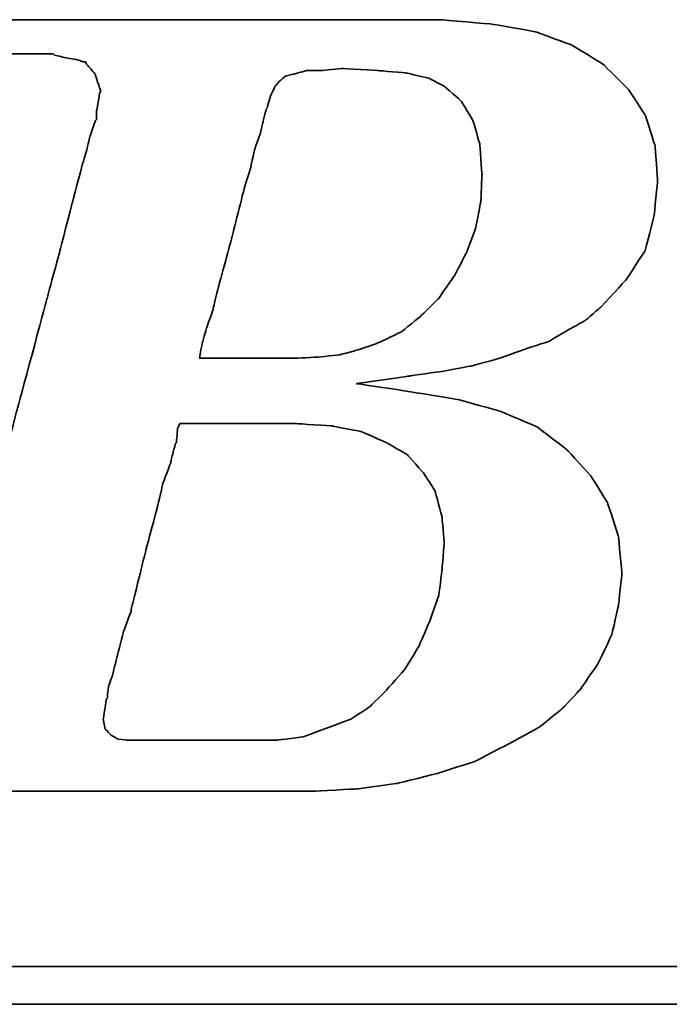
# Model space of a CAD drawing. Header units: millimetres. Extents: x 447 to 874, y -254 to -109.
# Tile 33 of 53: x 763.47 to 766.32, y -212.66 to -208.33. Entities that reach past the tile are written whole.
import ezdxf

# ---------------------------------------------------------------- set-up
doc = ezdxf.new("R2010")
doc.units = ezdxf.units.MM
doc.layers.add('DIM', color=4, linetype='CONTINUOUS')
doc.layers.add('layer 1', color=7, linetype='CONTINUOUS')

# ---------------------------------------------------------------- blocks, each defined once
blk = doc.blocks.new('TBI MOTION logo(完整正式版)')
at = {"layer": 'layer 1', "color": 22, "lineweight": 35}
for points, knots in [([(-64.65375, -6.86375), (-64.65375, -6.86375), (-64.84375, -7.29625), (-64.84375, -7.29625), (-64.84375, -7.29625), (-64.84375, -7.29625), (-64.86875, -7.34375), (-64.86875, -7.34375), (-64.86875, -7.34375), (-64.86875, -7.34375), (-64.86875, -7.36875), (-64.86875, -7.36875), (-64.86875, -7.36875), (-64.86875, -7.36875), (-65.15375, -7.65375), (-65.15375, -7.65375), (-65.15375, -7.65375), (-65.15375, -7.65375), (-65.17875, -7.65375), (-65.17875, -7.65375), (-65.17875, -7.65375), (-65.17875, -7.65375), (-65.20375, -7.67875), (-65.20375, -7.67875), (-65.20375, -7.67875), (-65.20375, -7.67875), (-65.58875, -7.87125), (-65.58875, -7.87125), (-65.58875, -7.87125), (-65.58875, -7.87125), (-65.63375, -7.87125), (-65.63375, -7.87125), (-65.63375, -7.87125), (-65.63375, -7.87125), (-65.65875, -7.89375), (-65.65875, -7.89375), (-65.65875, -7.89375), (-65.65875, -7.89375), (-66.09375, -7.94375), (-66.09375, -7.94375), (-66.09375, -7.94375), (-66.09375, -7.94375), (-66.11375, -7.94375), (-66.11375, -7.94375), (-66.11375, -7.94375), (-66.11375, -7.94375), (-66.16375, -7.94375), (-66.16375, -7.94375), (-66.16375, -7.94375), (-66.16375, -7.94375), (-66.30875, -7.94375), (-66.30875, -7.94375), (-66.30875, -7.94375), (-66.30875, -7.94375), (-66.69375, -7.94375), (-66.69375, -7.94375), (-66.69375, -7.94375), (-66.69375, -7.94375), (-67.07375, -7.94375), (-67.07375, -7.94375), (-67.07375, -7.94375), (-67.07375, -7.94375), (-67.12375, -7.94375), (-67.12375, -7.94375), (-67.12375, -7.94375), (-67.12375, -7.94375), (-67.12375, -7.96625), (-67.12375, -7.96625), (-67.12375, -7.96625), (-67.12375, -7.96625), (-67.14875, -7.99125), (-67.14875, -7.99125), (-67.14875, -7.99125), (-67.14875, -7.99125), (-67.24375, -8.34875), (-67.24375, -8.34875), (-67.24375, -8.34875), (-67.24375, -8.34875), (-67.31375, -8.68625), (-67.31375, -8.68625), (-67.31375, -8.68625), (-67.31375, -8.68625), (-67.26875, -8.68625), (-67.26875, -8.68625), (-67.26875, -8.68625), (-67.26875, -8.68625), (-67.07375, -8.68625), (-67.07375, -8.68625), (-67.07375, -8.68625), (-67.07375, -8.68625), (-66.54875, -8.68625), (-66.54875, -8.68625), (-66.54875, -8.68625), (-66.54875, -8.68625), (-65.82625, -8.68625), (-65.82625, -8.68625), (-65.82625, -8.68625), (-65.82625, -8.68625), (-65.01375, -8.68625), (-65.01375, -8.68625), (-65.01375, -8.68625), (-65.01375, -8.68625), (-64.05375, -8.68625), (-64.05375, -8.68625), (-64.05375, -8.68625), (-64.05375, -8.68625), (-62.08375, -8.68625), (-62.08375, -8.68625), (-62.08375, -8.68625), (-62.08375, -8.68625), (-60.06875, -8.68625), (-60.06875, -8.68625), (-60.06875, -8.68625), (-60.06875, -8.68625), (-59.10875, -8.68625), (-59.10875, -8.68625), (-59.10875, -8.68625), (-59.10875, -8.68625), (-58.29375, -8.68625), (-58.29375, -8.68625), (-58.29375, -8.68625), (-58.29375, -8.68625), (-57.57375, -8.68625), (-57.57375, -8.68625), (-57.57375, -8.68625), (-57.57375, -8.68625), (-57.04875, -8.68625), (-57.04875, -8.68625), (-57.04875, -8.68625), (-57.04875, -8.68625), (-56.85375, -8.68625), (-56.85375, -8.68625), (-56.85375, -8.68625), (-56.85375, -8.68625), (-56.70875, -8.68625), (-56.70875, -8.68625), (-56.70875, -8.68625), (-56.70875, -8.68625), (-56.61375, -8.68625), (-56.61375, -8.68625), (-56.61375, -8.68625), (-56.61375, -8.68625), (-56.56875, -8.68625), (-56.56875, -8.68625), (-56.56875, -8.68625), (-56.56875, -8.68625), (-55.65375, -8.63875), (-55.65375, -8.63875), (-55.65375, -8.63875), (-55.65375, -8.63875), (-54.76875, -8.51875), (-54.76875, -8.51875), (-54.76875, -8.51875), (-54.76875, -8.51875), (-53.90375, -8.30375), (-53.90375, -8.30375), (-53.90375, -8.30375), (-53.90375, -8.30375), (-53.08875, -8.03875), (-53.08875, -8.03875), (-53.08875, -8.03875), (-53.08875, -8.03875), (-52.34375, -7.65375), (-52.34375, -7.65375), (-52.34375, -7.65375), (-52.34375, -7.65375), (-51.69875, -7.29625), (-51.69875, -7.29625), (-51.69875, -7.29625), (-51.69875, -7.29625), (-51.21875, -6.91125), (-51.21875, -6.91125), (-51.21875, -6.91125), (-51.21875, -6.91125), (-50.83375, -6.50375), (-50.83375, -6.50375), (-50.83375, -6.50375), (-50.83375, -6.50375), (-50.44875, -5.94875), (-50.44875, -5.94875), (-50.44875, -5.94875), (-50.44875, -5.94875), (-50.13875, -5.30375), (-50.13875, -5.30375), (-50.13875, -5.30375), (-50.13875, -5.30375), (-49.99375, -4.65375), (-49.99375, -4.65375), (-49.99375, -4.65375), (-49.99375, -4.65375), (-49.92375, -3.98375), (-49.92375, -3.98375), (-49.92375, -3.98375), (-49.92375, -3.98375), (-49.99375, -3.19374), (-49.99375, -3.19374), (-49.99375, -3.19374), (-49.99375, -3.19374), (-50.23374, -2.44874), (-50.23374, -2.44874), (-50.23374, -2.44874), (-50.23374, -2.44874), (-50.59375, -1.87374), (-50.59375, -1.87374), (-50.59375, -1.87374), (-50.59375, -1.87374), (-51.09875, -1.31874), (-51.09875, -1.31874), (-51.09875, -1.31874), (-51.09875, -1.31874), (-51.74375, -0.81875), (-51.74375, -0.81875), (-51.74375, -0.81875), (-51.74375, -0.81875), (-52.53875, -0.48125), (-52.53875, -0.48125), (-52.53875, -0.48125), (-52.53875, -0.48125), (-53.47375, -0.21875), (-53.47375, -0.21875), (-53.47375, -0.21875), (-53.47375, -0.21875), (-54.52875, -0.04874), (-54.52875, -0.04874), (-54.52875, -0.04874), (-54.52875, -0.04874), (-55.65375, 0.12125), (-55.65375, 0.12125), (-55.65375, 0.12125), (-55.65375, 0.12125), (-54.50375, 0.28624), (-54.50375, 0.28624), (-54.50375, 0.28624), (-54.50375, 0.28624), (-53.83375, 0.38124), (-53.83375, 0.38124), (-53.83375, 0.38124), (-53.83375, 0.38124), (-53.18375, 0.50125), (-53.18375, 0.50125), (-53.18375, 0.50125), (-53.18375, 0.50125), (-52.55875, 0.66874), (-52.55875, 0.66874), (-52.55875, 0.66874), (-52.55875, 0.66874), (-52.03375, 0.86124), (-52.03375, 0.86124), (-52.03375, 0.86124), (-52.03375, 0.86124), (-51.50374, 1.03124), (-51.50374, 1.03124), (-51.50374, 1.03124), (-51.50374, 1.03124), (-51.09875, 1.27125), (-51.09875, 1.27125), (-51.09875, 1.27125), (-51.09875, 1.27125), (-50.71375, 1.48624), (-50.71375, 1.48624), (-50.71375, 1.48624), (-50.71375, 1.48624), (-50.37625, 1.77625), (-50.37625, 1.77625), (-50.37625, 1.77625), (-50.37625, 1.77625), (-49.82375, 2.37625), (-49.82375, 2.37625), (-49.82375, 2.37625), (-49.82375, 2.37625), (-49.41875, 2.99625), (-49.41875, 2.99625), (-49.41875, 2.99625), (-49.41875, 2.99625), (-49.22375, 3.76625), (-49.22375, 3.76625), (-49.22375, 3.76625), (-49.22375, 3.76625), (-49.15375, 4.50874), (-49.15375, 4.50874), (-49.15375, 4.50874), (-49.15375, 4.50874), (-49.20375, 5.25125), (-49.20375, 5.25125), (-49.20375, 5.25125), (-49.20375, 5.25125), (-49.41875, 5.92625), (-49.41875, 5.92625), (-49.41875, 5.92625), (-49.41875, 5.92625), (-49.77875, 6.47625), (-49.77875, 6.47625), (-49.77875, 6.47625), (-49.77875, 6.47625), (-50.33125, 7.02624), (-50.33125, 7.02624), (-50.33125, 7.02624), (-50.33125, 7.02624), (-51.00125, 7.43625), (-51.00125, 7.43625), (-51.00125, 7.43625), (-51.00125, 7.43625), (-51.79375, 7.72625), (-51.79375, 7.72625), (-51.79375, 7.72625), (-51.79375, 7.72625), (-52.72875, 7.89124), (-52.72875, 7.89124), (-52.72875, 7.89124), (-52.72875, 7.89124), (-53.83375, 7.98625), (-53.83375, 7.98625), (-53.83375, 7.98625), (-53.83375, 7.98625), (-53.92875, 7.98625), (-53.92875, 7.98625), (-53.92875, 7.98625), (-53.92875, 7.98625), (-54.26375, 7.98625), (-54.26375, 7.98625), (-54.26375, 7.98625), (-54.26375, 7.98625), (-54.74375, 7.98625), (-54.74375, 7.98625), (-54.74375, 7.98625), (-54.74375, 7.98625), (-55.36875, 7.98625), (-55.36875, 7.98625), (-55.36875, 7.98625), (-55.36875, 7.98625), (-56.13375, 7.98625), (-56.13375, 7.98625), (-56.13375, 7.98625), (-56.13375, 7.98625), (-56.94875, 7.98625), (-56.94875, 7.98625), (-56.94875, 7.98625), (-56.94875, 7.98625), (-58.77625, 7.98625), (-58.77625, 7.98625), (-58.77625, 7.98625), (-58.77625, 7.98625), (-60.59875, 7.98625), (-60.59875, 7.98625), (-60.59875, 7.98625), (-60.59875, 7.98625), (-61.41375, 7.98625), (-61.41375, 7.98625), (-61.41375, 7.98625), (-61.41375, 7.98625), (-62.17875, 7.98625), (-62.17875, 7.98625), (-62.17875, 7.98625), (-62.17875, 7.98625), (-62.80375, 7.98625), (-62.80375, 7.98625), (-62.80375, 7.98625), (-62.80375, 7.98625), (-63.30625, 7.98625), (-63.30625, 7.98625), (-63.30625, 7.98625), (-63.30625, 7.98625), (-63.57375, 7.98625), (-63.57375, 7.98625), (-63.57375, 7.98625), (-63.57375, 7.98625), (-63.57375, 7.96375), (-63.57375, 7.96375), (-63.57375, 7.96375), (-63.57375, 7.96375), (-63.59875, 7.94125), (-63.59875, 7.94125), (-63.59875, 7.94125), (-63.59875, 7.94125), (-63.69375, 7.55625), (-63.69375, 7.55625), (-63.69375, 7.55625), (-63.69375, 7.55625), (-63.76375, 7.24624), (-63.76375, 7.24624), (-63.76375, 7.24624), (-63.76375, 7.24624), (-63.23875, 7.24624), (-63.23875, 7.24624), (-63.23875, 7.24624), (-63.23875, 7.24624), (-62.75875, 7.24624), (-62.75875, 7.24624), (-62.75875, 7.24624), (-62.75875, 7.24624), (-62.61125, 7.24624), (-62.61125, 7.24624), (-62.61125, 7.24624), (-62.61125, 7.24624), (-62.56625, 7.24624), (-62.56625, 7.24624), (-62.56625, 7.24624), (-62.56625, 7.24624), (-62.22875, 7.24624), (-62.22875, 7.24624), (-62.22875, 7.24624), (-62.22875, 7.24624), (-62.20375, 7.24624), (-62.20375, 7.24624), (-62.20375, 7.24624), (-62.20375, 7.24624), (-62.17875, 7.21875), (-62.17875, 7.21875), (-62.17875, 7.21875), (-62.17875, 7.21875), (-61.96375, 7.17125), (-61.96375, 7.17125), (-61.96375, 7.17125), (-61.96375, 7.17125), (-61.72375, 7.12624), (-61.72375, 7.12624), (-61.72375, 7.12624), (-61.72375, 7.12624), (-61.70375, 7.12624), (-61.70375, 7.12624), (-61.70375, 7.12624), (-61.70375, 7.12624), (-61.55875, 7.07624), (-61.55875, 7.07624), (-61.55875, 7.07624), (-61.55875, 7.07624), (-61.50875, 7.07624), (-61.50875, 7.07624), (-61.50875, 7.07624), (-61.50875, 7.07624), (-61.48375, 7.02624), (-61.48375, 7.02624), (-61.48375, 7.02624), (-61.48375, 7.02624), (-61.31875, 6.83375), (-61.31875, 6.83375), (-61.31875, 6.83375), (-61.31875, 6.83375), (-61.29375, 6.81125), (-61.29375, 6.81125), (-61.29375, 6.81125), (-61.29375, 6.81125), (-61.29375, 6.78625), (-61.29375, 6.78625), (-61.29375, 6.78625), (-61.29375, 6.78625), (-61.19875, 6.50124), (-61.19875, 6.50124), (-61.19875, 6.50124), (-61.19875, 6.50124), (-61.17375, 6.45124), (-61.17375, 6.45124), (-61.17375, 6.45124), (-61.17375, 6.45124), (-61.19875, 6.40625), (-61.19875, 6.40625), (-61.19875, 6.40625), (-61.19875, 6.40625), (-61.26875, 5.99624), (-61.26875, 5.99624), (-61.26875, 5.99624), (-61.26875, 5.99624), (-61.26875, 5.85125), (-61.26875, 5.85125), (-61.26875, 5.85125), (-61.26875, 5.85125), (-61.26875, 5.82625), (-61.26875, 5.82625), (-61.26875, 5.82625), (-61.26875, 5.82625), (-61.29375, 5.80625), (-61.29375, 5.80625), (-61.29375, 5.80625), (-61.29375, 5.80625), (-61.34125, 5.66125), (-61.34125, 5.66125), (-61.34125, 5.66125), (-61.34125, 5.66125), (-61.41375, 5.44625), (-61.41375, 5.44625), (-61.41375, 5.44625), (-61.41375, 5.44625), (-61.48375, 5.15625), (-61.48375, 5.15625), (-61.48375, 5.15625), (-61.48375, 5.15625), (-61.58375, 4.82124), (-61.58375, 4.82124), (-61.58375, 4.82124), (-61.58375, 4.82124), (-61.79875, 4.00375), (-61.79875, 4.00375), (-61.79875, 4.00375), (-61.79875, 4.00375), (-62.05875, 2.99625), (-62.05875, 2.99625), (-62.05875, 2.99625), (-62.05875, 2.99625), (-62.34875, 1.91625), (-62.34875, 1.91625), (-62.34875, 1.91625), (-62.34875, 1.91625), (-62.97375, -0.41124), (-62.97375, -0.41124), (-62.97375, -0.41124), (-62.97375, -0.41124), (-63.59875, -2.75875), (-63.59875, -2.75875), (-63.59875, -2.75875), (-63.59875, -2.75875), (-63.88375, -3.86374), (-63.88375, -3.86374), (-63.88375, -3.86374), (-63.88375, -3.86374), (-64.14875, -4.82374), (-64.14875, -4.82374), (-64.14875, -4.82374), (-64.14875, -4.82374), (-64.36375, -5.64125), (-64.36375, -5.64125), (-64.36375, -5.64125), (-64.36375, -5.64125), (-64.43625, -5.97625), (-64.43625, -5.97625), (-64.43625, -5.97625), (-64.43625, -5.97625), (-64.50875, -6.28625), (-64.50875, -6.28625), (-64.50875, -6.28625), (-64.50875, -6.28625), (-64.50875, -6.30875), (-64.50875, -6.30875), (-64.50875, -6.30875), (-64.50875, -6.30875), (-64.57875, -6.50375), (-64.57875, -6.50375), (-64.57875, -6.50375), (-64.57875, -6.50375), (-64.62875, -6.69625), (-64.62875, -6.69625), (-64.62875, -6.69625), (-64.62875, -6.69625), (-64.62875, -6.76875), (-64.62875, -6.76875), (-64.62875, -6.76875), (-64.62875, -6.76875), (-64.62875, -6.81375), (-64.62875, -6.81375), (-64.62875, -6.81375), (-64.62875, -6.81375), (-64.62875, -6.83875), (-64.62875, -6.83875), (-64.62875, -6.83875), (-64.62875, -6.83875), (-64.65375, -6.86375), (-64.65375, -6.86375)], [0, 0, 0, 0, 0.00719424, 0.00719424, 0.00719424, 0.00719425, 0.01438849, 0.01438849, 0.01438849, 0.0143885, 0.02158273, 0.02158273, 0.02158273, 0.02158274, 0.02877698, 0.02877698, 0.02877698, 0.02877699, 0.03597122, 0.03597122, 0.03597122, 0.03597123, 0.04316547, 0.04316547, 0.04316547, 0.04316548, 0.05035971, 0.05035971, 0.05035971, 0.05035972, 0.05755396, 0.05755396, 0.05755396, 0.05755397, 0.0647482, 0.0647482, 0.0647482, 0.06474821, 0.07194245, 0.07194245, 0.07194245, 0.07194246, 0.07913669, 0.07913669, 0.07913669, 0.0791367, 0.08633094, 0.08633094, 0.08633094, 0.08633095, 0.09352518, 0.09352518, 0.09352518, 0.09352519, 0.10071942, 0.10071942, 0.10071942, 0.10071943, 0.10791367, 0.10791367, 0.10791367, 0.10791368, 0.11510791, 0.11510791, 0.11510791, 0.11510792, 0.12230216, 0.12230216, 0.12230216, 0.12230217, 0.1294964, 0.1294964, 0.1294964, 0.12949641, 0.13669065, 0.13669065, 0.13669065, 0.13669066, 0.14388489, 0.14388489, 0.14388489, 0.1438849, 0.15107914, 0.15107914, 0.15107914, 0.15107915, 0.15827338, 0.15827338, 0.15827338, 0.15827339, 0.16546763, 0.16546763, 0.16546763, 0.16546764, 0.17266187, 0.17266187, 0.17266187, 0.17266188, 0.17985612, 0.17985612, 0.17985612, 0.17985613, 0.18705036, 0.18705036, 0.18705036, 0.18705037, 0.1942446, 0.1942446, 0.1942446, 0.19424461, 0.20143885, 0.20143885, 0.20143885, 0.20143886, 0.20863309, 0.20863309, 0.20863309, 0.2086331, 0.21582734, 0.21582734, 0.21582734, 0.21582735, 0.22302158, 0.22302158, 0.22302158, 0.22302159, 0.23021583, 0.23021583, 0.23021583, 0.23021584, 0.23741007, 0.23741007, 0.23741007, 0.23741008, 0.24460432, 0.24460432, 0.24460432, 0.24460433, 0.25179856, 0.25179856, 0.25179856, 0.25179857, 0.25899281, 0.25899281, 0.25899281, 0.25899282, 0.26618705, 0.26618705, 0.26618705, 0.26618706, 0.27338129, 0.27338129, 0.27338129, 0.2733813, 0.28057554, 0.28057554, 0.28057554, 0.28057555, 0.28776978, 0.28776978, 0.28776978, 0.28776979, 0.29496403, 0.29496403, 0.29496403, 0.29496404, 0.30215827, 0.30215827, 0.30215827, 0.30215828, 0.30935252, 0.30935252, 0.30935252, 0.30935253, 0.31654676, 0.31654676, 0.31654676, 0.31654677, 0.32374101, 0.32374101, 0.32374101, 0.32374102, 0.33093525, 0.33093525, 0.33093525, 0.33093526, 0.3381295, 0.3381295, 0.3381295, 0.33812951, 0.34532374, 0.34532374, 0.34532374, 0.34532375, 0.35251799, 0.35251799, 0.35251799, 0.352518, 0.35971223, 0.35971223, 0.35971223, 0.35971224, 0.36690647, 0.36690647, 0.36690647, 0.36690648, 0.37410072, 0.37410072, 0.37410072, 0.37410073, 0.38129496, 0.38129496, 0.38129496, 0.38129497, 0.38848921, 0.38848921, 0.38848921, 0.38848922, 0.39568345, 0.39568345, 0.39568345, 0.39568346, 0.4028777, 0.4028777, 0.4028777, 0.40287771, 0.41007194, 0.41007194, 0.41007194, 0.41007195, 0.41726619, 0.41726619, 0.41726619, 0.4172662, 0.42446043, 0.42446043, 0.42446043, 0.42446044, 0.43165468, 0.43165468, 0.43165468, 0.43165469, 0.43884892, 0.43884892, 0.43884892, 0.43884893, 0.44604317, 0.44604317, 0.44604317, 0.44604318, 0.45323741, 0.45323741, 0.45323741, 0.45323742, 0.46043165, 0.46043165, 0.46043165, 0.46043166, 0.4676259, 0.4676259, 0.4676259, 0.46762591, 0.47482014, 0.47482014, 0.47482014, 0.47482015, 0.48201439, 0.48201439, 0.48201439, 0.4820144, 0.48920863, 0.48920863, 0.48920863, 0.48920864, 0.49640288, 0.49640288, 0.49640288, 0.49640289, 0.50359712, 0.50359712, 0.50359712, 0.50359713, 0.51079137, 0.51079137, 0.51079137, 0.51079138, 0.51798561, 0.51798561, 0.51798561, 0.51798562, 0.52517986, 0.52517986, 0.52517986, 0.52517987, 0.5323741, 0.5323741, 0.5323741, 0.53237411, 0.53956835, 0.53956835, 0.53956835, 0.53956836, 0.54676259, 0.54676259, 0.54676259, 0.5467626, 0.55395683, 0.55395683, 0.55395683, 0.55395684, 0.56115108, 0.56115108, 0.56115108, 0.56115109, 0.56834532, 0.56834532, 0.56834532, 0.56834533, 0.57553957, 0.57553957, 0.57553957, 0.57553958, 0.58273381, 0.58273381, 0.58273381, 0.58273382, 0.58992806, 0.58992806, 0.58992806, 0.58992807, 0.5971223, 0.5971223, 0.5971223, 0.59712231, 0.60431655, 0.60431655, 0.60431655, 0.60431656, 0.61151079, 0.61151079, 0.61151079, 0.6115108, 0.61870504, 0.61870504, 0.61870504, 0.61870505, 0.62589928, 0.62589928, 0.62589928, 0.62589929, 0.63309353, 0.63309353, 0.63309353, 0.63309354, 0.64028777, 0.64028777, 0.64028777, 0.64028778, 0.64748201, 0.64748201, 0.64748201, 0.64748202, 0.65467626, 0.65467626, 0.65467626, 0.65467627, 0.6618705, 0.6618705, 0.6618705, 0.66187051, 0.66906475, 0.66906475, 0.66906475, 0.66906476, 0.67625899, 0.67625899, 0.67625899, 0.676259, 0.68345324, 0.68345324, 0.68345324, 0.68345325, 0.69064748, 0.69064748, 0.69064748, 0.69064749, 0.69784173, 0.69784173, 0.69784173, 0.69784174, 0.70503597, 0.70503597, 0.70503597, 0.70503598, 0.71223022, 0.71223022, 0.71223022, 0.71223023, 0.71942446, 0.71942446, 0.71942446, 0.71942447, 0.72661871, 0.72661871, 0.72661871, 0.72661872, 0.73381295, 0.73381295, 0.73381295, 0.73381296, 0.74100719, 0.74100719, 0.74100719, 0.7410072, 0.74820144, 0.74820144, 0.74820144, 0.74820145, 0.75539568, 0.75539568, 0.75539568, 0.75539569, 0.76258993, 0.76258993, 0.76258993, 0.76258994, 0.76978417, 0.76978417, 0.76978417, 0.76978418, 0.77697842, 0.77697842, 0.77697842, 0.77697843, 0.78417266, 0.78417266, 0.78417266, 0.78417267, 0.79136691, 0.79136691, 0.79136691, 0.79136692, 0.79856115, 0.79856115, 0.79856115, 0.79856116, 0.8057554, 0.8057554, 0.8057554, 0.80575541, 0.81294964, 0.81294964, 0.81294964, 0.81294965, 0.82014388, 0.82014388, 0.82014388, 0.82014389, 0.82733813, 0.82733813, 0.82733813, 0.82733814, 0.83453237, 0.83453237, 0.83453237, 0.83453238, 0.84172662, 0.84172662, 0.84172662, 0.84172663, 0.84892086, 0.84892086, 0.84892086, 0.84892087, 0.85611511, 0.85611511, 0.85611511, 0.85611512, 0.86330935, 0.86330935, 0.86330935, 0.86330936, 0.8705036, 0.8705036, 0.8705036, 0.87050361, 0.87769784, 0.87769784, 0.87769784, 0.87769785, 0.88489209, 0.88489209, 0.88489209, 0.8848921, 0.89208633, 0.89208633, 0.89208633, 0.89208634, 0.89928058, 0.89928058, 0.89928058, 0.89928059, 0.90647482, 0.90647482, 0.90647482, 0.90647483, 0.91366906, 0.91366906, 0.91366906, 0.91366907, 0.92086331, 0.92086331, 0.92086331, 0.92086332, 0.92805755, 0.92805755, 0.92805755, 0.92805756, 0.9352518, 0.9352518, 0.9352518, 0.93525181, 0.94244604, 0.94244604, 0.94244604, 0.94244605, 0.94964029, 0.94964029, 0.94964029, 0.9496403, 0.95683453, 0.95683453, 0.95683453, 0.95683454, 0.96402878, 0.96402878, 0.96402878, 0.96402879, 0.97122302, 0.97122302, 0.97122302, 0.97122303, 0.97841727, 0.97841727, 0.97841727, 0.97841728, 0.98561151, 0.98561151, 0.98561151, 0.98561152, 0.99280576, 0.99280576, 0.99280576, 0.99280577, 1, 1, 1, 1]), ([(-57.50375, 6.35625), (-57.50375, 6.35625), (-57.57375, 6.11625), (-57.57375, 6.11625), (-57.57375, 6.11625), (-57.57375, 6.11625), (-57.57375, 6.09125), (-57.57375, 6.09125), (-57.57375, 6.09125), (-57.57375, 6.09125), (-57.59875, 6.06625), (-57.59875, 6.06625), (-57.59875, 6.06625), (-57.59875, 6.06625), (-57.64875, 5.87625), (-57.64875, 5.87625), (-57.64875, 5.87625), (-57.64875, 5.87625), (-57.71875, 5.58875), (-57.71875, 5.58875), (-57.71875, 5.58875), (-57.71875, 5.58875), (-57.71875, 5.56625), (-57.71875, 5.56625), (-57.71875, 5.56625), (-57.71875, 5.56625), (-57.83875, 5.23125), (-57.83875, 5.23125), (-57.83875, 5.23125), (-57.83875, 5.23125), (-57.93625, 4.82124), (-57.93625, 4.82124), (-57.93625, 4.82124), (-57.93625, 4.82124), (-57.93625, 4.79624), (-57.93625, 4.79624), (-57.93625, 4.79624), (-57.93625, 4.79624), (-58.07875, 4.34125), (-58.07875, 4.34125), (-58.07875, 4.34125), (-58.07875, 4.34125), (-58.34375, 3.28625), (-58.34375, 3.28625), (-58.34375, 3.28625), (-58.34375, 3.28625), (-58.62875, 2.23124), (-58.62875, 2.23124), (-58.62875, 2.23124), (-58.62875, 2.23124), (-58.74875, 1.75125), (-58.74875, 1.75125), (-58.74875, 1.75125), (-58.74875, 1.75125), (-58.74875, 1.72625), (-58.74875, 1.72625), (-58.74875, 1.72625), (-58.74875, 1.72625), (-58.89375, 1.31625), (-58.89375, 1.31625), (-58.89375, 1.31625), (-58.89375, 1.31625), (-58.98875, 0.98124), (-58.98875, 0.98124), (-58.98875, 0.98124), (-58.98875, 0.98124), (-59.03875, 0.71625), (-59.03875, 0.71625), (-59.03875, 0.71625), (-59.03875, 0.71625), (-59.03875, 0.66874), (-59.03875, 0.66874), (-59.03875, 0.66874), (-59.03875, 0.66874), (-58.91875, 0.66874), (-58.91875, 0.66874), (-58.91875, 0.66874), (-58.91875, 0.66874), (-58.53375, 0.66874), (-58.53375, 0.66874), (-58.53375, 0.66874), (-58.53375, 0.66874), (-58.10375, 0.66874), (-58.10375, 0.66874), (-58.10375, 0.66874), (-58.10375, 0.66874), (-57.66875, 0.66874), (-57.66875, 0.66874), (-57.66875, 0.66874), (-57.66875, 0.66874), (-57.33375, 0.66874), (-57.33375, 0.66874), (-57.33375, 0.66874), (-57.33375, 0.66874), (-57.09375, 0.66874), (-57.09375, 0.66874), (-57.09375, 0.66874), (-57.09375, 0.66874), (-56.99875, 0.66874), (-56.99875, 0.66874), (-56.99875, 0.66874), (-56.99875, 0.66874), (-56.49375, 0.69374), (-56.49375, 0.69374), (-56.49375, 0.69374), (-56.49375, 0.69374), (-56.01375, 0.74374), (-56.01375, 0.74374), (-56.01375, 0.74374), (-56.01375, 0.74374), (-55.58375, 0.86124), (-55.58375, 0.86124), (-55.58375, 0.86124), (-55.58375, 0.86124), (-55.17375, 1.00624), (-55.17375, 1.00624), (-55.17375, 1.00624), (-55.17375, 1.00624), (-54.67375, 1.24625), (-54.67375, 1.24625), (-54.67375, 1.24625), (-54.67375, 1.24625), (-54.26375, 1.58124), (-54.26375, 1.58124), (-54.26375, 1.58124), (-54.26375, 1.58124), (-53.87875, 1.96374), (-53.87875, 1.96374), (-53.87875, 1.96374), (-53.87875, 1.96374), (-53.54375, 2.44625), (-53.54375, 2.44625), (-53.54375, 2.44625), (-53.54375, 2.44625), (-53.27875, 2.95125), (-53.27875, 2.95125), (-53.27875, 2.95125), (-53.27875, 2.95125), (-53.08875, 3.45124), (-53.08875, 3.45124), (-53.08875, 3.45124), (-53.08875, 3.45124), (-52.96875, 4.05124), (-52.96875, 4.05124), (-52.96875, 4.05124), (-52.96875, 4.05124), (-52.94375, 4.65125), (-52.94375, 4.65125), (-52.94375, 4.65125), (-52.94375, 4.65125), (-52.99375, 5.30125), (-52.99375, 5.30125), (-52.99375, 5.30125), (-52.99375, 5.30125), (-53.13875, 5.80625), (-53.13875, 5.80625), (-53.13875, 5.80625), (-53.13875, 5.80625), (-53.39875, 6.23625), (-53.39875, 6.23625), (-53.39875, 6.23625), (-53.39875, 6.23625), (-53.75875, 6.54875), (-53.75875, 6.54875), (-53.75875, 6.54875), (-53.75875, 6.54875), (-54.07375, 6.71625), (-54.07375, 6.71625), (-54.07375, 6.71625), (-54.07375, 6.71625), (-54.57375, 6.83375), (-54.57375, 6.83375), (-54.57375, 6.83375), (-54.57375, 6.83375), (-55.17375, 6.88625), (-55.17375, 6.88625), (-55.17375, 6.88625), (-55.17375, 6.88625), (-55.96875, 6.93125), (-55.96875, 6.93125), (-55.96875, 6.93125), (-55.96875, 6.93125), (-56.39875, 6.88625), (-56.39875, 6.88625), (-56.39875, 6.88625), (-56.39875, 6.88625), (-56.42125, 6.88625), (-56.42125, 6.88625), (-56.42125, 6.88625), (-56.42125, 6.88625), (-56.73375, 6.88625), (-56.73375, 6.88625), (-56.73375, 6.88625), (-56.73375, 6.88625), (-56.99875, 6.81125), (-56.99875, 6.81125), (-56.99875, 6.81125), (-56.99875, 6.81125), (-57.02375, 6.81125), (-57.02375, 6.81125), (-57.02375, 6.81125), (-57.02375, 6.81125), (-57.18875, 6.76625), (-57.18875, 6.76625), (-57.18875, 6.76625), (-57.18875, 6.76625), (-57.30875, 6.66625), (-57.30875, 6.66625), (-57.30875, 6.66625), (-57.30875, 6.66625), (-57.40875, 6.54875), (-57.40875, 6.54875), (-57.40875, 6.54875), (-57.40875, 6.54875), (-57.50375, 6.35625), (-57.50375, 6.35625)], [0, 0, 0, 0, 0.01851852, 0.01851852, 0.01851852, 0.01851853, 0.03703704, 0.03703704, 0.03703704, 0.03703705, 0.05555556, 0.05555556, 0.05555556, 0.05555557, 0.07407407, 0.07407407, 0.07407407, 0.07407408, 0.09259259, 0.09259259, 0.09259259, 0.0925926, 0.11111111, 0.11111111, 0.11111111, 0.11111112, 0.12962963, 0.12962963, 0.12962963, 0.12962964, 0.14814815, 0.14814815, 0.14814815, 0.14814816, 0.16666667, 0.16666667, 0.16666667, 0.16666668, 0.18518519, 0.18518519, 0.18518519, 0.1851852, 0.2037037, 0.2037037, 0.2037037, 0.20370371, 0.22222222, 0.22222222, 0.22222222, 0.22222223, 0.24074074, 0.24074074, 0.24074074, 0.24074075, 0.25925926, 0.25925926, 0.25925926, 0.25925927, 0.27777778, 0.27777778, 0.27777778, 0.27777779, 0.2962963, 0.2962963, 0.2962963, 0.29629631, 0.31481481, 0.31481481, 0.31481481, 0.31481482, 0.33333333, 0.33333333, 0.33333333, 0.33333334, 0.35185185, 0.35185185, 0.35185185, 0.35185186, 0.37037037, 0.37037037, 0.37037037, 0.37037038, 0.38888889, 0.38888889, 0.38888889, 0.3888889, 0.40740741, 0.40740741, 0.40740741, 0.40740742, 0.42592593, 0.42592593, 0.42592593, 0.42592594, 0.44444444, 0.44444444, 0.44444444, 0.44444445, 0.46296296, 0.46296296, 0.46296296, 0.46296297, 0.48148148, 0.48148148, 0.48148148, 0.48148149, 0.5, 0.5, 0.5, 0.50000001, 0.51851852, 0.51851852, 0.51851852, 0.51851853, 0.53703704, 0.53703704, 0.53703704, 0.53703705, 0.55555556, 0.55555556, 0.55555556, 0.55555557, 0.57407407, 0.57407407, 0.57407407, 0.57407408, 0.59259259, 0.59259259, 0.59259259, 0.5925926, 0.61111111, 0.61111111, 0.61111111, 0.61111112, 0.62962963, 0.62962963, 0.62962963, 0.62962964, 0.64814815, 0.64814815, 0.64814815, 0.64814816, 0.66666667, 0.66666667, 0.66666667, 0.66666668, 0.68518519, 0.68518519, 0.68518519, 0.6851852, 0.7037037, 0.7037037, 0.7037037, 0.70370371, 0.72222222, 0.72222222, 0.72222222, 0.72222223, 0.74074074, 0.74074074, 0.74074074, 0.74074075, 0.75925926, 0.75925926, 0.75925926, 0.75925927, 0.77777778, 0.77777778, 0.77777778, 0.77777779, 0.7962963, 0.7962963, 0.7962963, 0.79629631, 0.81481481, 0.81481481, 0.81481481, 0.81481482, 0.83333333, 0.83333333, 0.83333333, 0.83333334, 0.85185185, 0.85185185, 0.85185185, 0.85185186, 0.87037037, 0.87037037, 0.87037037, 0.87037038, 0.88888889, 0.88888889, 0.88888889, 0.8888889, 0.90740741, 0.90740741, 0.90740741, 0.90740742, 0.92592593, 0.92592593, 0.92592593, 0.92592594, 0.94444444, 0.94444444, 0.94444444, 0.94444445, 0.96296296, 0.96296296, 0.96296296, 0.96296297, 0.98148148, 0.98148148, 0.98148148, 0.98148149, 1, 1, 1, 1]), ([(-61.03125, -6.57375), (-61.03125, -6.57375), (-61.03125, -6.67125), (-61.03125, -6.67125), (-61.03125, -6.67125), (-61.03125, -6.67125), (-61.05375, -6.69625), (-61.05375, -6.69625), (-61.05375, -6.69625), (-61.05375, -6.69625), (-61.12375, -7.12875), (-61.12375, -7.12875), (-61.12375, -7.12875), (-61.12375, -7.12875), (-61.07875, -7.34375), (-61.07875, -7.34375), (-61.07875, -7.34375), (-61.07875, -7.34375), (-60.93375, -7.48875), (-60.93375, -7.48875), (-60.93375, -7.48875), (-60.93375, -7.48875), (-60.81375, -7.55625), (-60.81375, -7.55625), (-60.81375, -7.55625), (-60.81375, -7.55625), (-60.62375, -7.58375), (-60.62375, -7.58375), (-60.62375, -7.58375), (-60.62375, -7.58375), (-60.30875, -7.58375), (-60.30875, -7.58375), (-60.30875, -7.58375), (-60.30875, -7.58375), (-59.97375, -7.58375), (-59.97375, -7.58375), (-59.97375, -7.58375), (-59.97375, -7.58375), (-59.87875, -7.58375), (-59.87875, -7.58375), (-59.87875, -7.58375), (-59.87875, -7.58375), (-59.63625, -7.58375), (-59.63625, -7.58375), (-59.63625, -7.58375), (-59.63625, -7.58375), (-58.96875, -7.58375), (-58.96875, -7.58375), (-58.96875, -7.58375), (-58.96875, -7.58375), (-58.29375, -7.58375), (-58.29375, -7.58375), (-58.29375, -7.58375), (-58.29375, -7.58375), (-58.05375, -7.58375), (-58.05375, -7.58375), (-58.05375, -7.58375), (-58.05375, -7.58375), (-57.98375, -7.58375), (-57.98375, -7.58375), (-57.98375, -7.58375), (-57.98375, -7.58375), (-57.35875, -7.58375), (-57.35875, -7.58375), (-57.35875, -7.58375), (-57.35875, -7.58375), (-56.78375, -7.50875), (-56.78375, -7.50875), (-56.78375, -7.50875), (-56.78375, -7.50875), (-56.27875, -7.31875), (-56.27875, -7.31875), (-56.27875, -7.31875), (-56.27875, -7.31875), (-55.77375, -7.12875), (-55.77375, -7.12875), (-55.77375, -7.12875), (-55.77375, -7.12875), (-55.36875, -6.86375), (-55.36875, -6.86375), (-55.36875, -6.86375), (-55.36875, -6.86375), (-55.00875, -6.50375), (-55.00875, -6.50375), (-55.00875, -6.50375), (-55.00875, -6.50375), (-54.62375, -6.06875), (-54.62375, -6.06875), (-54.62375, -6.06875), (-54.62375, -6.06875), (-54.31375, -5.56875), (-54.31375, -5.56875), (-54.31375, -5.56875), (-54.31375, -5.56875), (-54.07375, -5.01625), (-54.07375, -5.01625), (-54.07375, -5.01625), (-54.07375, -5.01625), (-53.87875, -4.46374), (-53.87875, -4.46374), (-53.87875, -4.46374), (-53.87875, -4.46374), (-53.80875, -3.91375), (-53.80875, -3.91375), (-53.80875, -3.91375), (-53.80875, -3.91375), (-53.75875, -3.31375), (-53.75875, -3.31375), (-53.75875, -3.31375), (-53.75875, -3.31375), (-53.80875, -2.75875), (-53.80875, -2.75875), (-53.80875, -2.75875), (-53.80875, -2.75875), (-53.95375, -2.20875), (-53.95375, -2.20875), (-53.95375, -2.20875), (-53.95375, -2.20875), (-54.19375, -1.82625), (-54.19375, -1.82625), (-54.19375, -1.82625), (-54.19375, -1.82625), (-54.55375, -1.41875), (-54.55375, -1.41875), (-54.55375, -1.41875), (-54.55375, -1.41875), (-55.00875, -1.15125), (-55.00875, -1.15125), (-55.00875, -1.15125), (-55.00875, -1.15125), (-55.56125, -0.91375), (-55.56125, -0.91375), (-55.56125, -0.91375), (-55.56125, -0.91375), (-56.18125, -0.79375), (-56.18125, -0.79375), (-56.18125, -0.79375), (-56.18125, -0.79375), (-56.94875, -0.74374), (-56.94875, -0.74374), (-56.94875, -0.74374), (-56.94875, -0.74374), (-56.99875, -0.74374), (-56.99875, -0.74374), (-56.99875, -0.74374), (-56.99875, -0.74374), (-57.09375, -0.74374), (-57.09375, -0.74374), (-57.09375, -0.74374), (-57.09375, -0.74374), (-57.38375, -0.74374), (-57.38375, -0.74374), (-57.38375, -0.74374), (-57.38375, -0.74374), (-57.76875, -0.74374), (-57.76875, -0.74374), (-57.76875, -0.74374), (-57.76875, -0.74374), (-58.24625, -0.74374), (-58.24625, -0.74374), (-58.24625, -0.74374), (-58.24625, -0.74374), (-58.72875, -0.74374), (-58.72875, -0.74374), (-58.72875, -0.74374), (-58.72875, -0.74374), (-59.20875, -0.74374), (-59.20875, -0.74374), (-59.20875, -0.74374), (-59.20875, -0.74374), (-59.46875, -0.74374), (-59.46875, -0.74374), (-59.46875, -0.74374), (-59.46875, -0.74374), (-59.51625, -0.83875), (-59.51625, -0.83875), (-59.51625, -0.83875), (-59.51625, -0.83875), (-59.54375, -1.15125), (-59.54375, -1.15125), (-59.54375, -1.15125), (-59.54375, -1.15125), (-59.56375, -1.17874), (-59.56375, -1.17874), (-59.56375, -1.17874), (-59.56375, -1.17874), (-59.66375, -1.55875), (-59.66375, -1.55875), (-59.66375, -1.55875), (-59.66375, -1.55875), (-59.66375, -1.58375), (-59.66375, -1.58375), (-59.66375, -1.58375), (-59.66375, -1.58375), (-59.82875, -2.01874), (-59.82875, -2.01874), (-59.82875, -2.01874), (-59.82875, -2.01874), (-59.94875, -2.52125), (-59.94875, -2.52125), (-59.94875, -2.52125), (-59.94875, -2.52125), (-60.23875, -3.62375), (-60.23875, -3.62375), (-60.23875, -3.62375), (-60.23875, -3.62375), (-60.52375, -4.77624), (-60.52375, -4.77624), (-60.52375, -4.77624), (-60.52375, -4.77624), (-60.52375, -4.79874), (-60.52375, -4.79874), (-60.52375, -4.79874), (-60.52375, -4.79874), (-60.69125, -5.25375), (-60.69125, -5.25375), (-60.69125, -5.25375), (-60.69125, -5.25375), (-60.81375, -5.73625), (-60.81375, -5.73625), (-60.81375, -5.73625), (-60.81375, -5.73625), (-60.90875, -6.11875), (-60.90875, -6.11875), (-60.90875, -6.11875), (-60.90875, -6.11875), (-60.90875, -6.14375), (-60.90875, -6.14375), (-60.90875, -6.14375), (-60.90875, -6.14375), (-61.00375, -6.40875), (-61.00375, -6.40875), (-61.00375, -6.40875), (-61.00375, -6.40875), (-61.03125, -6.57375), (-61.03125, -6.57375)], [0, 0, 0, 0, 0.01694915, 0.01694915, 0.01694915, 0.01694916, 0.03389831, 0.03389831, 0.03389831, 0.03389832, 0.05084746, 0.05084746, 0.05084746, 0.05084747, 0.06779661, 0.06779661, 0.06779661, 0.06779662, 0.08474576, 0.08474576, 0.08474576, 0.08474577, 0.10169492, 0.10169492, 0.10169492, 0.10169493, 0.11864407, 0.11864407, 0.11864407, 0.11864408, 0.13559322, 0.13559322, 0.13559322, 0.13559323, 0.15254237, 0.15254237, 0.15254237, 0.15254238, 0.16949153, 0.16949153, 0.16949153, 0.16949154, 0.18644068, 0.18644068, 0.18644068, 0.18644069, 0.20338983, 0.20338983, 0.20338983, 0.20338984, 0.22033898, 0.22033898, 0.22033898, 0.22033899, 0.23728814, 0.23728814, 0.23728814, 0.23728815, 0.25423729, 0.25423729, 0.25423729, 0.2542373, 0.27118644, 0.27118644, 0.27118644, 0.27118645, 0.28813559, 0.28813559, 0.28813559, 0.2881356, 0.30508475, 0.30508475, 0.30508475, 0.30508476, 0.3220339, 0.3220339, 0.3220339, 0.32203391, 0.33898305, 0.33898305, 0.33898305, 0.33898306, 0.3559322, 0.3559322, 0.3559322, 0.35593221, 0.37288136, 0.37288136, 0.37288136, 0.37288137, 0.38983051, 0.38983051, 0.38983051, 0.38983052, 0.40677966, 0.40677966, 0.40677966, 0.40677967, 0.42372881, 0.42372881, 0.42372881, 0.42372882, 0.44067797, 0.44067797, 0.44067797, 0.44067798, 0.45762712, 0.45762712, 0.45762712, 0.45762713, 0.47457627, 0.47457627, 0.47457627, 0.47457628, 0.49152542, 0.49152542, 0.49152542, 0.49152543, 0.50847458, 0.50847458, 0.50847458, 0.50847459, 0.52542373, 0.52542373, 0.52542373, 0.52542374, 0.54237288, 0.54237288, 0.54237288, 0.54237289, 0.55932203, 0.55932203, 0.55932203, 0.55932204, 0.57627119, 0.57627119, 0.57627119, 0.5762712, 0.59322034, 0.59322034, 0.59322034, 0.59322035, 0.61016949, 0.61016949, 0.61016949, 0.6101695, 0.62711864, 0.62711864, 0.62711864, 0.62711865, 0.6440678, 0.6440678, 0.6440678, 0.64406781, 0.66101695, 0.66101695, 0.66101695, 0.66101696, 0.6779661, 0.6779661, 0.6779661, 0.67796611, 0.69491525, 0.69491525, 0.69491525, 0.69491526, 0.71186441, 0.71186441, 0.71186441, 0.71186442, 0.72881356, 0.72881356, 0.72881356, 0.72881357, 0.74576271, 0.74576271, 0.74576271, 0.74576272, 0.76271186, 0.76271186, 0.76271186, 0.76271187, 0.77966102, 0.77966102, 0.77966102, 0.77966103, 0.79661017, 0.79661017, 0.79661017, 0.79661018, 0.81355932, 0.81355932, 0.81355932, 0.81355933, 0.83050847, 0.83050847, 0.83050847, 0.83050848, 0.84745763, 0.84745763, 0.84745763, 0.84745764, 0.86440678, 0.86440678, 0.86440678, 0.86440679, 0.88135593, 0.88135593, 0.88135593, 0.88135594, 0.89830508, 0.89830508, 0.89830508, 0.89830509, 0.91525424, 0.91525424, 0.91525424, 0.91525425, 0.93220339, 0.93220339, 0.93220339, 0.9322034, 0.94915254, 0.94915254, 0.94915254, 0.94915255, 0.96610169, 0.96610169, 0.96610169, 0.9661017, 0.98305085, 0.98305085, 0.98305085, 0.98305086, 1, 1, 1, 1]), ([(75.90875, -9.47875), (75.90875, -9.47875), (75.90875, -12.28625), (75.90875, -12.28625), (75.90875, -12.28625), (75.90875, -12.28625), (75.90875, -12.47875), (75.90875, -12.47875), (75.90875, -12.47875), (75.90875, -12.47875), (75.71625, -12.47875), (75.71625, -12.47875), (75.71625, -12.47875), (75.71625, -12.47875), (-88.32875, -12.47875), (-88.32875, -12.47875), (-88.32875, -12.47875), (-88.32875, -12.47875), (-88.32875, -13.29375), (-88.32875, -13.29375), (-88.32875, -13.29375), (-88.32875, -13.29375), (82.89125, -13.29375), (82.89125, -13.29375), (82.89125, -13.29375), (82.89125, -13.29375), (75.90875, -9.47875), (75.90875, -9.47875)], [0, 0, 0, 0, 0.14285714, 0.14285714, 0.14285714, 0.14285715, 0.28571429, 0.28571429, 0.28571429, 0.2857143, 0.42857143, 0.42857143, 0.42857143, 0.42857144, 0.57142857, 0.57142857, 0.57142857, 0.57142858, 0.71428571, 0.71428571, 0.71428571, 0.71428572, 0.85714286, 0.85714286, 0.85714286, 0.85714287, 1, 1, 1, 1])]:
    blk.add_open_spline(points, degree=3, knots=knots, dxfattribs=at)

msp = doc.modelspace()

# ---------------------------------------------------------------- block references
at = {"layer": 'DIM', "color": 7, "xscale": 0.203283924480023, "yscale": 0.203283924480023, "zscale": 0.203283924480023}
msp.add_blockref('TBI MOTION logo(完整正式版)', (776.2641, -209.9565), dxfattribs=at)

doc.saveas('drawing.dxf')
